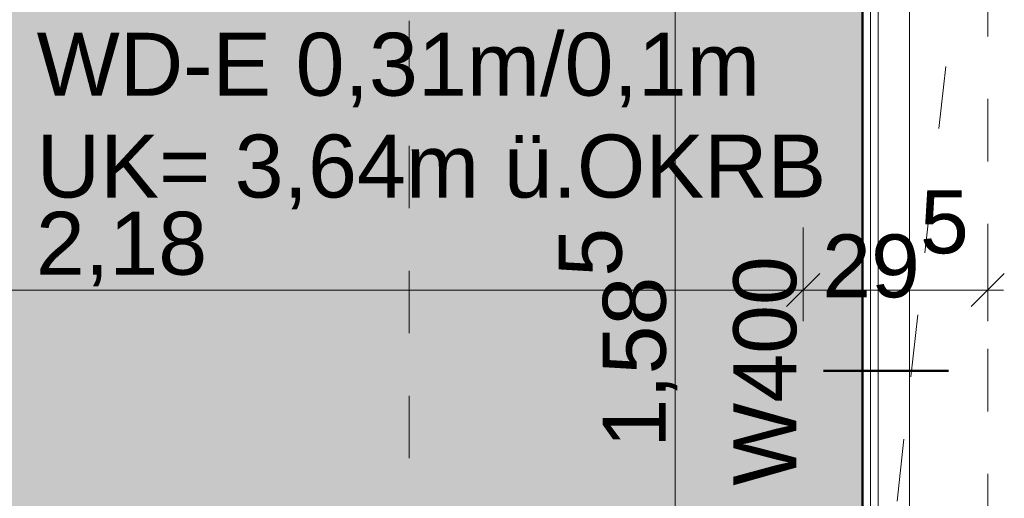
# Model space of a CAD drawing. Header units: metres. Extents: x -180 to 4, y -49 to 6.
# Tile 116 of 256: x -161.969 to -160.394, y -12.986 to -12.22. Entities that reach past the tile are written whole.
import ezdxf

# ---------------------------------------------------------------- set-up
doc = ezdxf.new("R2010")
doc.units = ezdxf.units.M
doc.header["$LTSCALE"] = 0.05
doc.header["$PDMODE"] = 1
doc.header["$PDSIZE"] = -2
doc.linetypes.add('Dash Style-1', pattern=[1.999894, 0.999947, -0.999947])
doc.linetypes.add('Linienart-20', pattern=[2.116531, 1.058062, -1.058469])
doc.layers.get('0').update_dxf_attribs({"lineweight": 25})
for name, color, linetype, lineweight, true_color in [('00 -Bauelemente -Dämmung innen', 7, 'Continuous', 9, 0xff7fe6), ('00 -Bauelemente -Gipskarton', 7, 'Continuous', 9, 0xff7fe6), ('30 -34 Innenwände- 11 Durchbruch', 4, 'Continuous', 9, 0x00ffff), ('30 -34 Innenwände- 2 nichttragend', 7, 'Continuous', 18, 0xff7fe6), ('30 -35 Decken- 1 Konstruktion-Träger- Stahlbeton', 7, 'Continuous', 13, 0x33aa00), ('70 -72 Beschriftung- 1 Beschriftung allgemein', 7, 'Continuous', 9, 0xff6633), ('70 -75 Raumstempel- 1 Raumstempel', 1, 'Continuous', 50, 0xff0000), ('70 -76 Bemaßung- 2 Allgemein', 7, 'Continuous', 5, 0x6666cc), ('CW-Unsichtbar', 7, 'Continuous', 9, 0x599559)]:
    doc.layers.add(name, color=color, linetype=linetype, lineweight=lineweight, true_color=true_color)
doc.layers.add('70 -75 Raumstempel- 3 Wandstempel', color=7, linetype='Continuous', lineweight=50)
doc.layers.add('Keine', color=7, linetype='Continuous', lineweight=9)
doc.styles.add('Arial', font='arial.ttf')
doc.dimstyles.new('k+k 1_50', dxfattribs={"dimtxt": 0.100689, "dimasz": 0.05302, "dimexe": 0.05, "dimexo": 0.15, "dimgap": 0.01, "dimtad": 1, "dimdec": 3, "dimtxsty": 'Arial', "dimblk": 'VW_SLASH', "dimblk1": 'VW_SLASH', "dimblk2": 'VW_SLASH', "dimcen": 0, "dimdle": 0.05, "dimadec": 3, "dimazin": 0, "dimtfac": 0.75, "dimtdec": 3, "dimtix": 1, "dimtmove": 0, "dimatfit": 0, "dimldrblk": 'VW_SLASH-1', "dimfxl": 0.125, "dimfxlon": 1, "dimfrac": 2, "dimtolj": 1, "dimarcsym": 0})
doc.dimstyles.new('k+k_klein', dxfattribs={"dimtxt": 0.100689, "dimasz": 0.05302, "dimexe": 0.05, "dimexo": 0.15, "dimgap": 0.005, "dimtad": 1, "dimdec": 3, "dimtxsty": 'Arial', "dimblk": 'VW_SLASH-2', "dimblk1": 'VW_SLASH-2', "dimblk2": 'VW_SLASH-2', "dimcen": 0, "dimdle": 0.025, "dimadec": 3, "dimazin": 0, "dimtfac": 0.75, "dimtdec": 3, "dimtix": 1, "dimtmove": 0, "dimatfit": 0, "dimldrblk": 'VW_FILLEDARROW', "dimfxl": 0.1, "dimfxlon": 1, "dimfrac": 2, "dimtolj": 1, "dimarcsym": 0})

# ---------------------------------------------------------------- blocks, each defined once
blk = doc.blocks.new('Gruppe-11701')
at = {"layer": '70 -75 Raumstempel- 3 Wandstempel'}
blk.add_line((-160.6835, -12.7823), (-160.4835, -12.7823), dxfattribs=at)
at = {"layer": '70 -75 Raumstempel- 3 Wandstempel', "insert": (-160.8278, -12.7823), "char_height": 0.10069, "attachment_point": 2, "rotation": 90, "line_spacing_factor": 0.96878, "style": 'Arial'}
blk.add_mtext('W400', dxfattribs=at)
blk = doc.blocks.new('Gruppe-11702')
at = {"layer": '70 -75 Raumstempel- 3 Wandstempel', "color": 7, "transparency": 33554687}
blk.add_blockref('Gruppe-11701', (0, 0), dxfattribs=at)
blk = doc.blocks.new('Gruppe-12183')
at = {"layer": '30 -35 Decken- 1 Konstruktion-Träger- Stahlbeton', "color": 7, "linetype": 'Linienart-20', "lineweight": 13, "transparency": 33554687}
blk.add_line((-160.421, -39.047), (-160.421, -11.897), dxfattribs=at)
at = {"layer": '30 -35 Decken- 1 Konstruktion-Träger- Stahlbeton', "color": 0, "flags": 1}
for tag in ['IFC_UUID', 'instanceID']:
    blk.add_attdef(tag, (-160.421, -39.047), '', height=0.00018, dxfattribs=at)
blk = doc.blocks.new('_01-OG1_Tragwerk (2D)')
at = {"layer": '30 -35 Decken- 1 Konstruktion-Träger- Stahlbeton', "transparency": 33554687}
blk.add_blockref('Gruppe-12183', (0, 0), dxfattribs=at)
at = {"color": 255, "lineweight": 5, "transparency": 33554687}
blk.add_wipeout([(-160.596, -14.547), (-160.546, -14.547), (-160.546, -11.822), (-160.621, -11.822), (-160.621, -14.522)], dxfattribs=at).dxf.layer = '30 -34 Innenwände- 2 nichttragend'
blk.add_wipeout([(-160.596, -14.547), (-160.546, -14.547), (-160.546, -11.822), (-160.596, -11.822)], dxfattribs=at).dxf.layer = '00 -Bauelemente -Dämmung innen'
at = {"layer": '00 -Bauelemente -Dämmung innen', "transparency": 33554687}
blk.add_line((-160.546, -11.822), (-160.546, -14.522), dxfattribs=at)
at = {"layer": '30 -34 Innenwände- 2 nichttragend', "transparency": 33554687}
blk.add_line((-160.546, -11.822), (-160.546, -14.522), dxfattribs=at)
at = {"color": 255, "lineweight": 5, "transparency": 33554687}
blk.add_wipeout([(-160.6085, -14.5345), (-160.596, -14.547), (-160.596, -11.822), (-160.6085, -11.822)], dxfattribs=at).dxf.layer = '00 -Bauelemente -Gipskarton'
at = {"layer": '00 -Bauelemente -Dämmung innen', "transparency": 33554687}
blk.add_line((-160.596, -11.822), (-160.596, -14.547), dxfattribs=at)
at = {"layer": '00 -Bauelemente -Gipskarton', "transparency": 33554687}
blk.add_line((-160.596, -11.822), (-160.596, -14.547), dxfattribs=at)
at = {"color": 255, "lineweight": 5, "transparency": 33554687}
blk.add_wipeout([(-160.621, -14.522), (-160.6085, -14.5345), (-160.6085, -11.822), (-160.621, -11.822)], dxfattribs=at).dxf.layer = '00 -Bauelemente -Gipskarton'
at = {"layer": '00 -Bauelemente -Gipskarton', "transparency": 33554687}
for p, q in [((-160.621, -11.822), (-160.621, -14.522)), ((-160.6085, -11.822), (-160.6085, -14.5345)), ((-160.6085, -11.822), (-160.6085, -14.5345))]:
    blk.add_line(p, q, dxfattribs=at)
at = {"layer": '30 -34 Innenwände- 2 nichttragend', "transparency": 33554687}
blk.add_line((-160.621, -11.822), (-160.621, -14.522), dxfattribs=at)
at = {"layer": '70 -75 Raumstempel- 3 Wandstempel'}
blk.add_blockref('Gruppe-11702', (0, 0), dxfattribs=at)
blk = doc.blocks.new('Gruppe-14266')
at = {"layer": '30 -34 Innenwände- 11 Durchbruch', "flags": 128}
blk.add_lwpolyline([(-161.026, -11.497), (-160.716, -11.497), (-161.026, -11.897), (-160.716, -11.897)], close=True, dxfattribs=at)
blk = doc.blocks.new('Gruppe-14267')
at = {"layer": '30 -34 Innenwände- 11 Durchbruch', "linetype": 'Continuous', "lineweight": 0}
blk.add_hatch(color=4, dxfattribs=at).paths.add_polyline_path([(-161.026, -11.897), (-161.026, -11.497), (-160.716, -11.897), (-160.716, -11.497)])
at = {"layer": '30 -34 Innenwände- 11 Durchbruch', "flags": 128}
blk.add_lwpolyline([(-161.026, -11.897), (-161.026, -11.497), (-160.716, -11.897), (-160.716, -11.497)], close=True, dxfattribs=at)
blk = doc.blocks.new('Gruppe-14268')
at = {"layer": '30 -34 Innenwände- 11 Durchbruch', "insert": (-161.9417, -12.5235), "char_height": 0.100689, "attachment_point": 7, "line_spacing_factor": 0.970891, "style": 'Arial'}
blk.add_mtext('WD-E 0,31m/0,1m\\PUK= 3,64m ü.OKRB', dxfattribs=at)
blk = doc.blocks.new('Gruppe-14269')
at = {"layer": '30 -34 Innenwände- 11 Durchbruch'}
for name in ['Gruppe-14266', 'Gruppe-14267']:
    blk.add_blockref(name, (0, 0), dxfattribs=at)
at = {"layer": '30 -34 Innenwände- 11 Durchbruch', "color": 7, "transparency": 33554687}
blk.add_blockref('Gruppe-14268', (0, 0), dxfattribs=at)
blk = doc.blocks.new('Gruppe-14270')
at = {"layer": 'CW-Unsichtbar', "linetype": 'Continuous', "lineweight": 5, "transparency": 33554687}
for p in [(-161.026, -11.697), (-160.716, -11.697)]:
    blk.add_point(p, dxfattribs=at)
at = {"layer": '30 -34 Innenwände- 11 Durchbruch', "color": 7, "transparency": 33554687}
blk.add_blockref('Gruppe-14269', (0, 0), dxfattribs=at)
at = {"layer": '30 -34 Innenwände- 11 Durchbruch', "color": 0, "flags": 1}
for tag in ['IFC_UUID', 'instanceID', 'prm0_name', 'prm0_type', 'prm0_value', 'prm1_name', 'prm1_type', 'prm1_value', 'prm2_name', 'prm2_type', 'prm2_value', 'prm3_name', 'prm3_type', 'prm3_value', 'prm4_name', 'prm4_type', 'prm4_value', 'prm5_name', 'prm5_type', 'prm5_value', 'prm6_name', 'prm6_type', 'prm6_value', 'prm7_name', 'prm7_type', 'prm7_value']:
    blk.add_attdef(tag, (-161.9417, -12.5281), '', height=0.00018, dxfattribs=at)
blk = doc.blocks.new('_OG1_2D (2D)')
at = {"layer": '70 -75 Raumstempel- 1 Raumstempel', "linetype": 'Continuous', "lineweight": 0, "true_color": 0xff0000}
blk.add_hatch(color=1, dxfattribs=at).paths.add_polyline_path([(-163.64599996, -11.82204198), (-160.62099996, -11.82204198), (-160.62099996, -14.52204198), (-163.64599996, -14.52204198)])
at = {"layer": '70 -72 Beschriftung- 1 Beschriftung allgemein', "linetype": 'Dash Style-1'}
for p, q in [((-161.34599996, -19.94704198), (-160.42099996, -11.69704198)), ((-161.34599996, -11.82204198), (-161.34599996, -30.99704198))]:
    blk.add_line(p, q, dxfattribs=at)
at = {"layer": '70 -75 Raumstempel- 1 Raumstempel', "flags": 128}
blk.add_lwpolyline([(-163.64599996, -11.82204198), (-160.62099996, -11.82204198), (-160.62099996, -14.52204198), (-163.64599996, -14.52204198)], close=True, dxfattribs=at)
at = {"layer": '30 -34 Innenwände- 11 Durchbruch'}
blk.add_blockref('Gruppe-14270', (0, 0), dxfattribs=at)
blk = doc.blocks.new('VW_SLASH')
at = {"color": 0, "linetype": 'ByBlock', "lineweight": -2, "transparency": 16777216}
blk.add_line((0.943, 0), (-1, 0), dxfattribs=at)
at = {"color": 0, "lineweight": 20, "transparency": 16777216, "flags": 128}
blk.add_lwpolyline([(0.5, 0.5), (-0.5, -0.5)], dxfattribs=at)
blk = doc.blocks.new('*D18835')
at = {"layer": '70 -76 Bemaßung- 2 Allgemein', "color": 0, "lineweight": -2}
for p, q in [((-160.796, -11.822), (-160.971, -11.822)), ((-160.921, -13.354), (-160.921, -11.8751)), ((-160.796, -13.407), (-160.971, -13.407))]:
    blk.add_line(p, q, dxfattribs=at)
at = {"layer": 'Defpoints', "color": 0}
for p in [(-160.921, -11.822), (-160.621, -11.822), (-160.636, -13.407)]:
    blk.add_point(p, dxfattribs=at)
at = {"layer": '70 -76 Bemaßung- 2 Allgemein', "color": 0, "lineweight": -2, "xscale": 0.05302001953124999, "yscale": 0.05302001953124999, "zscale": 0.05302001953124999}
for p, rotation in [((-160.921, -11.822), 90), ((-160.921, -13.407), 270)]:
    blk.add_blockref('VW_SLASH', p, dxfattribs=dict(at, rotation=rotation))
at = {"layer": '70 -76 Bemaßung- 2 Allgemein', "color": 0, "insert": (-161.012, -12.7292), "char_height": 0.100689, "attachment_point": 5, "rotation": 90, "style": 'Arial'}
blk.add_mtext('\\A1;1,58\\S5^ ;', dxfattribs=at)
blk = doc.blocks.new('VW_SLASH-1')
at = {"color": 0, "linetype": 'ByBlock', "lineweight": -2, "transparency": 16777216}
blk.add_line((0.943, 0), (-1, 0), dxfattribs=at)
at = {"color": 0, "lineweight": 5, "transparency": 16777216, "flags": 128}
blk.add_lwpolyline([(0.5, 0.5), (-0.5, -0.5)], dxfattribs=at)
blk = doc.blocks.new('VW_SLASH-2')
at = {"color": 0, "linetype": 'ByBlock', "lineweight": -2, "transparency": 16777216}
blk.add_line((0.472, 0), (-1, 0), dxfattribs=at)
at = {"color": 0, "lineweight": 5, "transparency": 16777216, "flags": 128}
blk.add_lwpolyline([(0.5, 0.5), (-0.5, -0.5)], dxfattribs=at)
blk = doc.blocks.new('*D20134')
at = {"layer": '70 -76 Bemaßung- 2 Allgemein', "color": 0, "lineweight": -2}
for p, q in [((-162.896, -12.5528), (-162.896, -12.7028)), ((-160.716, -12.5528), (-160.716, -12.7028)), ((-160.769, -12.6528), (-162.843, -12.6528))]:
    blk.add_line(p, q, dxfattribs=at)
at = {"layer": 'Defpoints', "color": 0}
for p in [(-162.896, -11.822), (-160.716, -11.897), (-162.896, -12.6528)]:
    blk.add_point(p, dxfattribs=at)
at = {"layer": '70 -76 Bemaßung- 2 Allgemein', "color": 0, "lineweight": -2, "xscale": 0.05302001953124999, "yscale": 0.05302001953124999, "zscale": 0.05302001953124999, "rotation": 180}
blk.add_blockref('VW_SLASH-2', (-162.896, -12.6528), dxfattribs=at)
at = {"layer": '70 -76 Bemaßung- 2 Allgemein', "color": 0, "lineweight": -2, "xscale": 0.05302001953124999, "yscale": 0.05302001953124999, "zscale": 0.05302001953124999}
blk.add_blockref('VW_SLASH-2', (-160.716, -12.6528), dxfattribs=at)
at = {"layer": '70 -76 Bemaßung- 2 Allgemein', "color": 0, "insert": (-161.806, -12.5873), "char_height": 0.10069, "attachment_point": 5, "style": 'Arial'}
blk.add_mtext('\\A1;2,18', dxfattribs=at)
blk = doc.blocks.new('VW_FILLEDARROW')
at = {"linetype": 'Continuous', "lineweight": 0, "transparency": 16777216}
blk.add_hatch(color=0, dxfattribs=at).paths.add_polyline_path([(-2.829, 0.758), (0, 0), (-2.829, -0.758)])
at = {"color": 0, "lineweight": 5, "transparency": 16777216, "flags": 128}
blk.add_lwpolyline([(-2.829, 0.758), (0, 0), (-2.829, -0.758)], close=True, dxfattribs=at)
blk = doc.blocks.new('*D20135')
at = {"layer": '70 -76 Bemaßung- 2 Allgemein', "color": 0, "lineweight": -2}
for p, q in [((-160.716, -12.5528), (-160.716, -12.7028)), ((-160.421, -12.5528), (-160.421, -12.7028)), ((-160.474, -12.6528), (-160.663, -12.6528))]:
    blk.add_line(p, q, dxfattribs=at)
at = {"layer": 'Defpoints', "color": 0}
for p in [(-160.716, -11.897), (-160.421, -11.897), (-160.716, -12.6528)]:
    blk.add_point(p, dxfattribs=at)
at = {"layer": '70 -76 Bemaßung- 2 Allgemein', "color": 0, "lineweight": -2, "xscale": 0.05302001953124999, "yscale": 0.05302001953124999, "zscale": 0.05302001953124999, "rotation": 180}
blk.add_blockref('VW_SLASH-2', (-160.716, -12.6528), dxfattribs=at)
at = {"layer": '70 -76 Bemaßung- 2 Allgemein', "color": 0, "lineweight": -2, "xscale": 0.05302001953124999, "yscale": 0.05302001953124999, "zscale": 0.05302001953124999}
blk.add_blockref('VW_SLASH-2', (-160.421, -12.6528), dxfattribs=at)
at = {"layer": '70 -76 Bemaßung- 2 Allgemein', "color": 0, "insert": (-160.5685, -12.5797), "char_height": 0.100689, "attachment_point": 5, "style": 'Arial'}
blk.add_mtext('\\A1;29\\S5^ ;', dxfattribs=at)
blk = doc.blocks.new('Gruppe-15564')
at = {"layer": '70 -76 Bemaßung- 2 Allgemein'}
dim = blk.add_linear_dim(base=(-160.921, -11.822), p1=(-160.636, -13.407), p2=(-160.621, -11.822), angle=270, text='1,58\\S5^ ;', dimstyle='k+k 1_50', override={"dimtxt": 0.100689, "dimgap": 0.01, "dimpost": '<>', "dimtxsty": 'Arial', "dimtmove": 2}, dxfattribs=at)
dim.commit()
dim.dimension.update_dxf_attribs({"geometry": '*D18835', "text_midpoint": (-161.012, -12.7292), "dimtype": 160})
blk = doc.blocks.new('Gruppe-16625')
at = {"layer": '70 -76 Bemaßung- 2 Allgemein'}
for base, p1, p2, text, picture, middle in [((-162.89599996, -12.65279053), (-160.71599996, -11.89704198), (-162.89599996, -11.82204198), '2,18', '*D20134', (-161.80599996, -12.587327)), ((-160.71599996, -12.65279053), (-160.42099996, -11.89704198), (-160.71599996, -11.89704198), '29\\S5^ ;', '*D20135', (-160.56849996, -12.57965788))]:
    dim = blk.add_linear_dim(base=base, p1=p1, p2=p2, text=text, dimstyle='k+k_klein', override={"dimtxt": 0.100689, "dimgap": 0.005, "dimdec": 8, "dimpost": '<>', "dimtxsty": 'Arial', "dimtmove": 2}, dxfattribs=at)
    dim.commit()
    dim.dimension.update_dxf_attribs({"geometry": picture, "text_midpoint": middle})
blk = doc.blocks.new('_OG1_2D Bemaßung_ Beschriftung (2D)')
at = {"layer": '70 -76 Bemaßung- 2 Allgemein'}
for name in ['Gruppe-15564', 'Gruppe-16625']:
    blk.add_blockref(name, (0, 0), dxfattribs=at)

msp = doc.modelspace()

# ---------------------------------------------------------------- block references
at = {"layer": 'Keine', "color": 1}
msp.add_blockref('_01-OG1_Tragwerk (2D)', (0, 0), dxfattribs=at)

# ---------------------------------------------------------------- next in the draw order: block references
msp.add_blockref('_OG1_2D (2D)', (0, 0), dxfattribs=at)

# ---------------------------------------------------------------- next in the draw order: block references
msp.add_blockref('_OG1_2D Bemaßung_ Beschriftung (2D)', (0, 0), dxfattribs=at)

doc.saveas('drawing.dxf')
